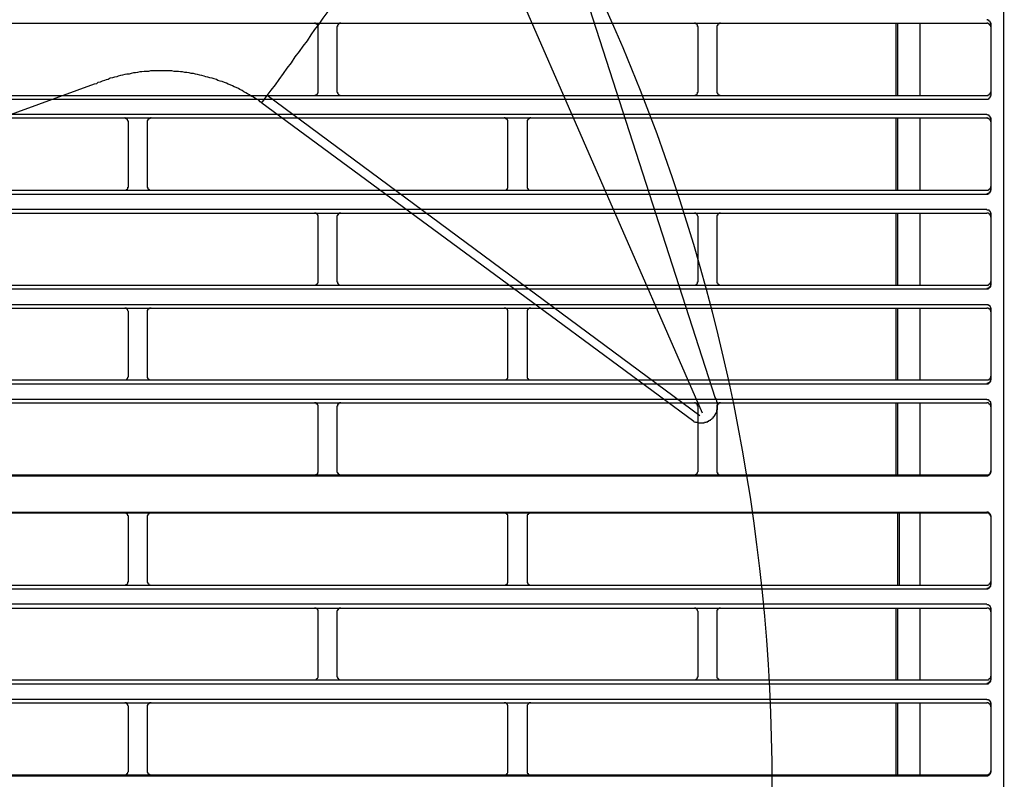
# Model space of a CAD drawing. Header units: millimetres. Extents: x 39871 to 53385, y 51832 to 57813.
# Tile 36 of 88: x 48617 to 48669, y 52505 to 52544. Entities that reach past the tile are written whole.
import ezdxf
from ezdxf import colors
from ezdxf.entities.mleader import LeaderData, LeaderLine
from ezdxf.math import Vec2, Vec3

# ---------------------------------------------------------------- set-up
doc = ezdxf.new("R2010")
doc.units = ezdxf.units.MM
doc.layers.add('AQUAREA', color=7, linetype='Continuous')
doc.layers.add('IS_KAN_OPIS', color=7, linetype='Continuous', lineweight=30)
doc.styles.add('ARIAL', font='ARIALN.TTF')

# ---------------------------------------------------------------- blocks, each defined once
blk = doc.blocks.new('SPLIT')
at = {"layer": 'AQUAREA'}
for points in [[(24879.86, -989.12), (24879.86, -1542.75)], [(24821.9, -1152.22), (24842.2, -1215.22)], [(24840.52, -1217.18), (24813.99, -1156.35)], [(24783.68, -1175.67), (24784.17, -1174.97), (24784.73, -1174.27), (24785.22, -1173.57), (24785.78, -1172.8), (24786.27, -1172.1), (24786.83, -1171.4), (24787.32, -1170.63), (24787.88, -1169.93), (24788.37, -1169.23), (24788.93, -1168.53), (24789.42, -1167.76), (24789.91, -1167.06), (24790.47, -1166.36), (24790.96, -1165.59), (24791.52, -1164.89), (24792.01, -1164.19), (24792.57, -1163.49), (24793.06, -1162.72), (24793.62, -1162.02), (24794.11, -1161.32)], [(24308.59, -1166.22), (24877.69, -1166.22)], [(24790.33, -1166.71), (24790.33, -1166.71), (24790.33, -1166.64), (24790.33, -1166.57), (24790.26, -1166.57), (24790.26, -1166.5), (24790.26, -1166.43), (24790.19, -1166.43), (24790.19, -1166.36), (24790.12, -1166.36), (24790.12, -1166.29), (24790.05, -1166.29), (24789.98, -1166.29), (24789.98, -1166.22), (24789.91, -1166.22), (24789.84, -1166.22)], [(24793.27, -1166.22), (24793.27, -1166.22), (24793.2, -1166.22), (24793.13, -1166.22), (24793.13, -1166.29), (24793.06, -1166.29), (24792.99, -1166.29), (24792.99, -1166.36), (24792.92, -1166.36), (24792.92, -1166.43), (24792.85, -1166.5), (24792.85, -1166.57), (24792.85, -1166.64), (24792.78, -1166.64), (24792.78, -1166.71)], [(24839.96, -1166.71), (24839.96, -1166.71), (24839.96, -1166.64), (24839.89, -1166.64), (24839.89, -1166.57), (24839.89, -1166.5), (24839.82, -1166.43), (24839.82, -1166.36), (24839.75, -1166.36), (24839.75, -1166.29), (24839.68, -1166.29), (24839.61, -1166.29), (24839.61, -1166.22), (24839.54, -1166.22), (24839.47, -1166.22)], [(24842.9, -1166.22), (24842.9, -1166.22), (24842.83, -1166.22), (24842.76, -1166.22), (24842.76, -1166.29), (24842.69, -1166.29), (24842.62, -1166.29), (24842.62, -1166.36), (24842.55, -1166.36), (24842.55, -1166.43), (24842.48, -1166.43), (24842.48, -1166.5), (24842.48, -1166.57), (24842.41, -1166.57), (24842.41, -1166.64), (24842.41, -1166.71)], [(24865.79, -1166.22), (24865.79, -1175.67)], [(24866, -1166.22), (24866, -1175.67)], [(24868.94, -1166.22), (24868.94, -1175.67)], [(24878.18, -1166.29), (24878.18, -1166.29), (24878.18, -1166.22), (24878.18, -1166.15), (24878.11, -1166.15), (24878.11, -1166.08), (24878.11, -1166.01), (24878.04, -1166.01), (24878.04, -1165.94), (24877.97, -1165.94), (24877.97, -1165.87), (24877.9, -1165.87), (24877.83, -1165.87), (24877.83, -1165.8), (24877.76, -1165.8), (24877.69, -1165.8)], [(24878.18, -1166.71), (24878.18, -1166.71), (24878.18, -1166.64), (24878.18, -1166.57), (24878.11, -1166.57), (24878.11, -1166.5), (24878.11, -1166.43), (24878.04, -1166.43), (24878.04, -1166.36), (24877.97, -1166.36), (24877.97, -1166.29), (24877.9, -1166.29), (24877.83, -1166.29), (24877.83, -1166.22), (24877.76, -1166.22), (24877.69, -1166.22)], [(24878.18, -1166.22), (24878.18, -1175.67)], [(24878.18, -1166.29), (24878.18, -1175.67)], [(24790.33, -1175.18), (24790.33, -1166.71)], [(24792.78, -1166.71), (24792.78, -1175.18)], [(24839.96, -1175.18), (24839.96, -1166.71)], [(24842.41, -1166.71), (24842.41, -1175.18)], [(24782.98, -1176.65), (24782.77, -1176.51), (24782.56, -1176.3), (24782.28, -1176.16), (24782.07, -1176.02), (24781.86, -1175.88), (24781.58, -1175.74), (24781.37, -1175.6), (24781.09, -1175.46), (24780.88, -1175.32), (24780.6, -1175.18), (24780.39, -1175.04), (24780.11, -1174.9), (24779.9, -1174.76), (24779.62, -1174.62), (24779.34, -1174.55), (24779.13, -1174.41), (24778.85, -1174.27), (24778.57, -1174.2), (24778.36, -1174.06), (24778.08, -1173.99), (24777.8, -1173.85), (24777.52, -1173.78), (24777.24, -1173.71), (24777.03, -1173.57), (24776.75, -1173.5), (24776.47, -1173.43), (24776.19, -1173.36), (24775.91, -1173.29), (24775.63, -1173.22), (24775.42, -1173.15), (24775.14, -1173.08), (24774.86, -1173.01), (24774.58, -1172.94), (24774.3, -1172.87), (24774.02, -1172.8), (24773.74, -1172.8), (24773.46, -1172.73), (24773.18, -1172.66), (24772.9, -1172.66), (24772.62, -1172.59), (24772.34, -1172.59), (24772.06, -1172.52), (24771.78, -1172.52), (24771.5, -1172.52), (24771.22, -1172.45), (24770.94, -1172.45), (24770.66, -1172.45), (24770.38, -1172.45), (24770.1, -1172.45), (24769.82, -1172.45), (24769.54, -1172.45), (24769.26, -1172.45), (24768.98, -1172.45), (24768.7, -1172.45), (24768.42, -1172.45), (24768.14, -1172.52), (24767.86, -1172.52), (24767.58, -1172.52), (24767.3, -1172.59), (24767.02, -1172.59), (24766.74, -1172.66), (24766.46, -1172.73), (24766.18, -1172.73), (24765.9, -1172.8), (24765.62, -1172.87), (24765.34, -1172.87), (24765.06, -1172.94), (24764.78, -1173.01), (24764.5, -1173.08), (24764.22, -1173.15), (24764.01, -1173.22), (24763.73, -1173.29), (24763.45, -1173.36), (24763.17, -1173.43), (24762.89, -1173.57), (24762.61, -1173.64), (24762.4, -1173.71), (24762.12, -1173.78), (24761.84, -1173.92), (24761.56, -1173.99), (24761.35, -1174.13), (24761.07, -1174.2)], [(24761.07, -1174.2), (24748.75, -1178.68)], [(24789.84, -1175.67), (24789.84, -1175.67), (24789.91, -1175.67), (24789.98, -1175.67), (24789.98, -1175.6), (24790.05, -1175.6), (24790.12, -1175.6), (24790.12, -1175.53), (24790.19, -1175.53), (24790.19, -1175.46), (24790.26, -1175.46), (24790.26, -1175.39), (24790.26, -1175.32), (24790.33, -1175.32), (24790.33, -1175.25), (24790.33, -1175.18)], [(24792.78, -1175.18), (24792.78, -1175.18), (24792.78, -1175.25), (24792.85, -1175.25), (24792.85, -1175.32), (24792.85, -1175.39), (24792.92, -1175.46), (24792.92, -1175.53), (24792.99, -1175.53), (24792.99, -1175.6), (24793.06, -1175.6), (24793.13, -1175.6), (24793.13, -1175.67), (24793.2, -1175.67), (24793.27, -1175.67)], [(24839.47, -1175.67), (24839.47, -1175.67), (24839.54, -1175.67), (24839.61, -1175.67), (24839.61, -1175.6), (24839.68, -1175.6), (24839.75, -1175.6), (24839.75, -1175.53), (24839.82, -1175.53), (24839.82, -1175.46), (24839.89, -1175.39), (24839.89, -1175.32), (24839.89, -1175.25), (24839.96, -1175.25), (24839.96, -1175.18)], [(24842.41, -1175.18), (24842.41, -1175.18), (24842.41, -1175.25), (24842.41, -1175.32), (24842.48, -1175.32), (24842.48, -1175.39), (24842.48, -1175.46), (24842.55, -1175.46), (24842.55, -1175.53), (24842.62, -1175.53), (24842.62, -1175.6), (24842.69, -1175.6), (24842.76, -1175.6), (24842.76, -1175.67), (24842.83, -1175.67), (24842.9, -1175.67)], [(24877.69, -1175.67), (24877.69, -1175.67), (24877.76, -1175.67), (24877.83, -1175.67), (24877.83, -1175.6), (24877.9, -1175.6), (24877.97, -1175.6), (24877.97, -1175.53), (24878.04, -1175.53), (24878.04, -1175.46), (24878.11, -1175.46), (24878.11, -1175.39), (24878.11, -1175.32), (24878.18, -1175.32), (24878.18, -1175.25), (24878.18, -1175.18)], [(24308.59, -1175.67), (24877.69, -1175.67)], [(24308.59, -1176.16), (24877.69, -1176.16)], [(24782.98, -1176.65), (24783.68, -1175.67)], [(24782.98, -1176.65), (24821.48, -1205)], [(24840.17, -1217.53), (24783.68, -1175.67)], [(24877.69, -1176.16), (24877.69, -1176.16), (24877.76, -1176.16), (24877.83, -1176.16), (24877.83, -1176.09), (24877.9, -1176.09), (24877.97, -1176.09), (24877.97, -1176.02), (24878.04, -1176.02), (24878.04, -1175.95), (24878.11, -1175.95), (24878.11, -1175.88), (24878.11, -1175.81), (24878.18, -1175.81), (24878.18, -1175.74), (24878.18, -1175.67)], [(24308.59, -1178.12), (24877.69, -1178.12)], [(24878.18, -1178.68), (24878.18, -1178.68), (24878.18, -1178.61), (24878.18, -1178.54), (24878.11, -1178.54), (24878.11, -1178.47), (24878.11, -1178.4), (24878.04, -1178.4), (24878.04, -1178.33), (24877.97, -1178.33), (24877.97, -1178.26), (24877.9, -1178.26), (24877.83, -1178.26), (24877.76, -1178.19), (24877.69, -1178.19)], [(24878.18, -1178.68), (24878.18, -1178.68), (24878.18, -1178.61), (24878.18, -1178.54), (24878.11, -1178.54), (24878.11, -1178.47), (24878.11, -1178.4), (24878.04, -1178.4), (24878.04, -1178.33), (24877.97, -1178.33), (24877.97, -1178.26), (24877.9, -1178.26), (24877.83, -1178.26), (24877.76, -1178.19), (24877.69, -1178.19)], [(24308.59, -1178.61), (24877.69, -1178.61)], [(24765.55, -1179.1), (24765.55, -1179.1), (24765.55, -1179.03), (24765.48, -1179.03), (24765.48, -1178.96), (24765.48, -1178.89), (24765.41, -1178.89), (24765.41, -1178.82), (24765.41, -1178.75), (24765.34, -1178.75), (24765.27, -1178.75), (24765.27, -1178.68), (24765.2, -1178.68), (24765.13, -1178.68), (24765.13, -1178.61), (24765.06, -1178.61)], [(24765.55, -1187.57), (24765.55, -1179.1)], [(24768.49, -1178.61), (24768.49, -1178.61), (24768.42, -1178.61), (24768.42, -1178.68), (24768.35, -1178.68), (24768.28, -1178.68), (24768.21, -1178.68), (24768.21, -1178.75), (24768.14, -1178.75), (24768.14, -1178.82), (24768.07, -1178.82), (24768.07, -1178.89), (24768.07, -1178.96), (24768, -1178.96), (24768, -1179.03), (24768, -1179.1)], [(24768, -1179.1), (24768, -1187.57)], [(24815.11, -1179.1), (24815.11, -1179.1), (24815.11, -1179.03), (24815.11, -1178.96), (24815.11, -1178.89), (24815.04, -1178.89), (24815.04, -1178.82), (24814.97, -1178.82), (24814.97, -1178.75), (24814.9, -1178.75), (24814.9, -1178.68), (24814.83, -1178.68), (24814.76, -1178.68), (24814.76, -1178.61), (24814.69, -1178.61), (24814.62, -1178.61)], [(24815.11, -1187.57), (24815.11, -1179.1)], [(24818.12, -1178.61), (24818.12, -1178.61), (24818.05, -1178.61), (24817.98, -1178.61), (24817.98, -1178.68), (24817.91, -1178.68), (24817.84, -1178.68), (24817.84, -1178.75), (24817.77, -1178.75), (24817.77, -1178.82), (24817.7, -1178.82), (24817.7, -1178.89), (24817.63, -1178.89), (24817.63, -1178.96), (24817.63, -1179.03), (24817.63, -1179.1)], [(24817.63, -1179.1), (24817.63, -1187.57)], [(24865.79, -1178.61), (24865.79, -1188.06)], [(24866, -1178.61), (24866, -1188.06)], [(24868.94, -1178.61), (24868.94, -1188.06)], [(24878.18, -1179.1), (24878.18, -1179.1), (24878.18, -1179.03), (24878.18, -1178.96), (24878.11, -1178.96), (24878.11, -1178.89), (24878.11, -1178.82), (24878.04, -1178.82), (24878.04, -1178.75), (24877.97, -1178.75), (24877.97, -1178.68), (24877.9, -1178.68), (24877.83, -1178.68), (24877.76, -1178.68), (24877.76, -1178.61), (24877.69, -1178.61)], [(24878.18, -1178.61), (24878.18, -1188.06)], [(24878.18, -1178.68), (24878.18, -1187.99)], [(24308.59, -1188.06), (24877.69, -1188.06)], [(24765.06, -1188.06), (24765.06, -1188.06), (24765.13, -1188.06), (24765.2, -1188.06), (24765.2, -1187.99), (24765.27, -1187.99), (24765.34, -1187.99), (24765.34, -1187.92), (24765.41, -1187.92), (24765.41, -1187.85), (24765.48, -1187.85), (24765.48, -1187.78), (24765.48, -1187.71), (24765.48, -1187.64), (24765.55, -1187.64), (24765.55, -1187.57)], [(24768, -1187.57), (24768, -1187.57), (24768, -1187.64), (24768, -1187.71), (24768.07, -1187.71), (24768.07, -1187.78), (24768.07, -1187.85), (24768.14, -1187.85), (24768.14, -1187.92), (24768.21, -1187.92), (24768.21, -1187.99), (24768.28, -1187.99), (24768.35, -1188.06), (24768.42, -1188.06), (24768.49, -1188.06)], [(24814.62, -1188.06), (24814.62, -1188.06), (24814.69, -1188.06), (24814.76, -1188.06), (24814.83, -1188.06), (24814.83, -1187.99), (24814.9, -1187.99), (24814.97, -1187.92), (24815.04, -1187.92), (24815.04, -1187.85), (24815.04, -1187.78), (24815.11, -1187.78), (24815.11, -1187.71), (24815.11, -1187.64), (24815.11, -1187.57)], [(24817.63, -1187.57), (24817.63, -1187.57), (24817.63, -1187.64), (24817.63, -1187.71), (24817.63, -1187.78), (24817.7, -1187.78), (24817.7, -1187.85), (24817.7, -1187.92), (24817.77, -1187.92), (24817.77, -1187.99), (24817.84, -1187.99), (24817.91, -1187.99), (24817.91, -1188.06), (24817.98, -1188.06), (24818.05, -1188.06), (24818.12, -1188.06)], [(24877.69, -1188.06), (24877.69, -1188.06), (24877.76, -1188.06), (24877.83, -1188.06), (24877.9, -1187.99), (24877.97, -1187.99), (24877.97, -1187.92), (24878.04, -1187.92), (24878.04, -1187.85), (24878.11, -1187.85), (24878.11, -1187.78), (24878.18, -1187.71), (24878.18, -1187.64), (24878.18, -1187.57)], [(24877.69, -1188.48), (24877.69, -1188.48), (24877.76, -1188.48), (24877.83, -1188.48), (24877.9, -1188.41), (24877.97, -1188.41), (24877.97, -1188.34), (24878.04, -1188.34), (24878.04, -1188.27), (24878.11, -1188.27), (24878.11, -1188.2), (24878.18, -1188.13), (24878.18, -1188.06), (24878.18, -1187.99)], [(24877.69, -1188.55), (24877.69, -1188.55), (24877.76, -1188.55), (24877.83, -1188.55), (24877.83, -1188.48), (24877.9, -1188.48), (24877.97, -1188.48), (24877.97, -1188.41), (24878.04, -1188.41), (24878.04, -1188.34), (24878.11, -1188.34), (24878.11, -1188.27), (24878.18, -1188.2), (24878.18, -1188.13), (24878.18, -1188.06)], [(24308.59, -1188.55), (24877.69, -1188.55)], [(24308.59, -1190.51), (24877.69, -1190.51)], [(24878.18, -1191.14), (24878.18, -1191.07), (24878.18, -1191), (24878.18, -1190.93), (24878.11, -1190.93), (24878.11, -1190.86), (24878.11, -1190.79), (24878.04, -1190.79), (24878.04, -1190.72), (24877.97, -1190.72), (24877.97, -1190.65), (24877.9, -1190.65), (24877.83, -1190.65), (24877.76, -1190.65), (24877.69, -1190.65)], [(24878.18, -1191.14), (24878.18, -1191.07), (24878.18, -1191), (24878.18, -1190.93), (24878.11, -1190.93), (24878.11, -1190.86), (24878.11, -1190.79), (24878.04, -1190.79), (24878.04, -1190.72), (24877.97, -1190.72), (24877.97, -1190.65), (24877.9, -1190.65), (24877.83, -1190.65), (24877.76, -1190.65), (24877.69, -1190.65)], [(24308.59, -1191.07), (24877.69, -1191.07)], [(24790.33, -1191.56), (24790.33, -1191.49), (24790.33, -1191.42), (24790.33, -1191.35), (24790.26, -1191.35), (24790.26, -1191.28), (24790.26, -1191.21), (24790.19, -1191.21), (24790.19, -1191.14), (24790.12, -1191.14), (24790.05, -1191.14), (24790.05, -1191.07), (24789.98, -1191.07), (24789.91, -1191.07), (24789.84, -1191.07)], [(24790.33, -1199.96), (24790.33, -1191.56)], [(24793.27, -1191.07), (24793.27, -1191.07), (24793.2, -1191.07), (24793.13, -1191.07), (24793.06, -1191.07), (24793.06, -1191.14), (24792.99, -1191.14), (24792.92, -1191.21), (24792.92, -1191.28), (24792.85, -1191.28), (24792.85, -1191.35), (24792.85, -1191.42), (24792.78, -1191.42), (24792.78, -1191.49), (24792.78, -1191.56)], [(24792.78, -1191.56), (24792.78, -1199.96)], [(24839.96, -1191.56), (24839.96, -1191.49), (24839.89, -1191.42), (24839.89, -1191.35), (24839.89, -1191.28), (24839.82, -1191.28), (24839.82, -1191.21), (24839.75, -1191.14), (24839.68, -1191.14), (24839.68, -1191.07), (24839.61, -1191.07), (24839.54, -1191.07), (24839.47, -1191.07)], [(24839.96, -1199.96), (24839.96, -1191.56)], [(24842.9, -1191.07), (24842.9, -1191.07), (24842.83, -1191.07), (24842.76, -1191.07), (24842.69, -1191.07), (24842.62, -1191.14), (24842.55, -1191.14), (24842.55, -1191.21), (24842.48, -1191.21), (24842.48, -1191.28), (24842.48, -1191.35), (24842.41, -1191.35), (24842.41, -1191.42), (24842.41, -1191.49), (24842.41, -1191.56)], [(24842.41, -1191.56), (24842.41, -1199.96)], [(24865.79, -1191.07), (24865.79, -1200.45)], [(24866, -1191.07), (24866, -1200.45)], [(24868.94, -1191.07), (24868.94, -1200.45)], [(24878.18, -1191.56), (24878.18, -1191.49), (24878.18, -1191.42), (24878.18, -1191.35), (24878.11, -1191.35), (24878.11, -1191.28), (24878.11, -1191.21), (24878.04, -1191.21), (24878.04, -1191.14), (24877.97, -1191.14), (24877.9, -1191.07), (24877.83, -1191.07), (24877.76, -1191.07), (24877.69, -1191.07)], [(24878.18, -1191.07), (24878.18, -1200.45)], [(24878.18, -1191.14), (24878.18, -1200.38)], [(24789.84, -1200.45), (24789.84, -1200.45), (24789.91, -1200.45), (24789.98, -1200.45), (24790.05, -1200.45), (24790.05, -1200.38), (24790.12, -1200.38), (24790.12, -1200.31), (24790.19, -1200.31), (24790.19, -1200.24), (24790.26, -1200.24), (24790.26, -1200.17), (24790.33, -1200.1), (24790.33, -1200.03), (24790.33, -1199.96)], [(24792.78, -1199.96), (24792.78, -1199.96), (24792.78, -1200.03), (24792.85, -1200.03), (24792.85, -1200.1), (24792.85, -1200.17), (24792.85, -1200.24), (24792.92, -1200.24), (24792.92, -1200.31), (24792.99, -1200.31), (24792.99, -1200.38), (24793.06, -1200.38), (24793.13, -1200.45), (24793.2, -1200.45), (24793.27, -1200.45)], [(24839.47, -1200.45), (24839.47, -1200.45), (24839.54, -1200.45), (24839.61, -1200.45), (24839.68, -1200.38), (24839.75, -1200.38), (24839.75, -1200.31), (24839.82, -1200.31), (24839.82, -1200.24), (24839.89, -1200.24), (24839.89, -1200.17), (24839.89, -1200.1), (24839.89, -1200.03), (24839.96, -1200.03), (24839.96, -1199.96)], [(24842.41, -1199.96), (24842.41, -1199.96), (24842.41, -1200.03), (24842.41, -1200.1), (24842.41, -1200.17), (24842.48, -1200.17), (24842.48, -1200.24), (24842.55, -1200.24), (24842.55, -1200.31), (24842.62, -1200.31), (24842.62, -1200.38), (24842.69, -1200.38), (24842.69, -1200.45), (24842.76, -1200.45), (24842.83, -1200.45), (24842.9, -1200.45)], [(24877.69, -1200.45), (24877.69, -1200.45), (24877.76, -1200.45), (24877.83, -1200.45), (24877.9, -1200.45), (24877.9, -1200.38), (24877.97, -1200.38), (24877.97, -1200.31), (24878.04, -1200.31), (24878.04, -1200.24), (24878.11, -1200.24), (24878.11, -1200.17), (24878.18, -1200.17), (24878.18, -1200.1), (24878.18, -1200.03), (24878.18, -1199.96)], [(24308.59, -1200.45), (24877.69, -1200.45)], [(24308.59, -1200.94), (24877.69, -1200.94)], [(24877.69, -1200.87), (24877.69, -1200.87), (24877.76, -1200.87), (24877.83, -1200.87), (24877.9, -1200.87), (24877.9, -1200.8), (24877.97, -1200.8), (24877.97, -1200.73), (24878.04, -1200.73), (24878.04, -1200.66), (24878.11, -1200.66), (24878.11, -1200.59), (24878.18, -1200.59), (24878.18, -1200.52), (24878.18, -1200.45), (24878.18, -1200.38)], [(24877.69, -1200.94), (24877.69, -1200.94), (24877.76, -1200.94), (24877.83, -1200.94), (24877.9, -1200.94), (24877.9, -1200.87), (24877.97, -1200.87), (24877.97, -1200.8), (24878.04, -1200.8), (24878.04, -1200.73), (24878.11, -1200.73), (24878.11, -1200.66), (24878.18, -1200.66), (24878.18, -1200.59), (24878.18, -1200.52), (24878.18, -1200.45)], [(24308.59, -1202.97), (24877.69, -1202.97)], [(24308.59, -1203.46), (24877.69, -1203.46)], [(24765.55, -1203.95), (24765.55, -1203.95), (24765.55, -1203.88), (24765.48, -1203.81), (24765.48, -1203.74), (24765.48, -1203.67), (24765.41, -1203.67), (24765.41, -1203.6), (24765.34, -1203.6), (24765.34, -1203.53), (24765.27, -1203.53), (24765.27, -1203.46), (24765.2, -1203.46), (24765.13, -1203.46), (24765.06, -1203.46)], [(24768.49, -1203.46), (24768.49, -1203.46), (24768.42, -1203.46), (24768.35, -1203.46), (24768.28, -1203.46), (24768.28, -1203.53), (24768.21, -1203.53), (24768.14, -1203.53), (24768.14, -1203.6), (24768.07, -1203.6), (24768.07, -1203.67), (24768.07, -1203.74), (24768, -1203.74), (24768, -1203.81), (24768, -1203.88), (24768, -1203.95)], [(24815.11, -1203.95), (24815.11, -1203.95), (24815.11, -1203.88), (24815.11, -1203.81), (24815.11, -1203.74), (24815.04, -1203.74), (24815.04, -1203.67), (24815.04, -1203.6), (24814.97, -1203.6), (24814.97, -1203.53), (24814.9, -1203.53), (24814.83, -1203.46), (24814.76, -1203.46), (24814.69, -1203.46), (24814.62, -1203.46)], [(24818.12, -1203.46), (24818.12, -1203.46), (24818.05, -1203.46), (24817.98, -1203.46), (24817.91, -1203.46), (24817.84, -1203.53), (24817.77, -1203.53), (24817.77, -1203.6), (24817.7, -1203.6), (24817.7, -1203.67), (24817.63, -1203.74), (24817.63, -1203.81), (24817.63, -1203.88), (24817.63, -1203.95)], [(24865.79, -1203.46), (24865.79, -1212.84)], [(24866, -1203.46), (24866, -1212.84)], [(24868.94, -1203.46), (24868.94, -1212.84)], [(24878.18, -1203.53), (24878.18, -1203.53), (24878.18, -1203.46), (24878.18, -1203.39), (24878.18, -1203.32), (24878.11, -1203.32), (24878.11, -1203.25), (24878.11, -1203.18), (24878.04, -1203.18), (24878.04, -1203.11), (24877.97, -1203.11), (24877.9, -1203.11), (24877.9, -1203.04), (24877.83, -1203.04), (24877.76, -1203.04), (24877.69, -1203.04)], [(24878.18, -1203.53), (24878.18, -1203.53), (24878.18, -1203.46), (24878.18, -1203.39), (24878.18, -1203.32), (24878.11, -1203.32), (24878.11, -1203.25), (24878.11, -1203.18), (24878.04, -1203.18), (24878.04, -1203.11), (24877.97, -1203.11), (24877.9, -1203.11), (24877.9, -1203.04), (24877.83, -1203.04), (24877.76, -1203.04), (24877.69, -1203.04)], [(24878.18, -1203.95), (24878.18, -1203.95), (24878.18, -1203.88), (24878.18, -1203.81), (24878.18, -1203.74), (24878.11, -1203.74), (24878.11, -1203.67), (24878.11, -1203.6), (24878.04, -1203.6), (24878.04, -1203.53), (24877.97, -1203.53), (24877.9, -1203.53), (24877.9, -1203.46), (24877.83, -1203.46), (24877.76, -1203.46), (24877.69, -1203.46)], [(24878.18, -1203.46), (24878.18, -1212.84)], [(24878.18, -1203.53), (24878.18, -1212.77)], [(24765.55, -1212.35), (24765.55, -1203.95)], [(24768, -1203.95), (24768, -1212.35)], [(24815.11, -1212.35), (24815.11, -1203.95)], [(24817.63, -1203.95), (24817.63, -1212.35)], [(24821.48, -1205), (24839.4, -1218.23)], [(24308.59, -1212.84), (24877.69, -1212.84)], [(24765.06, -1212.84), (24765.06, -1212.84), (24765.13, -1212.84), (24765.2, -1212.84), (24765.27, -1212.84), (24765.27, -1212.77), (24765.34, -1212.77), (24765.34, -1212.7), (24765.41, -1212.7), (24765.41, -1212.63), (24765.48, -1212.63), (24765.48, -1212.56), (24765.48, -1212.49), (24765.55, -1212.42), (24765.55, -1212.35)], [(24768, -1212.35), (24768, -1212.35), (24768, -1212.42), (24768, -1212.49), (24768, -1212.56), (24768.07, -1212.56), (24768.07, -1212.63), (24768.07, -1212.7), (24768.14, -1212.7), (24768.14, -1212.77), (24768.21, -1212.77), (24768.28, -1212.77), (24768.28, -1212.84), (24768.35, -1212.84), (24768.42, -1212.84), (24768.49, -1212.84)], [(24814.62, -1212.84), (24814.62, -1212.84), (24814.69, -1212.84), (24814.76, -1212.84), (24814.83, -1212.84), (24814.9, -1212.77), (24814.97, -1212.77), (24814.97, -1212.7), (24815.04, -1212.7), (24815.04, -1212.63), (24815.11, -1212.56), (24815.11, -1212.49), (24815.11, -1212.42), (24815.11, -1212.35)], [(24817.63, -1212.35), (24817.63, -1212.35), (24817.63, -1212.42), (24817.63, -1212.49), (24817.63, -1212.56), (24817.63, -1212.63), (24817.7, -1212.63), (24817.7, -1212.7), (24817.77, -1212.7), (24817.77, -1212.77), (24817.84, -1212.77), (24817.91, -1212.84), (24817.98, -1212.84), (24818.05, -1212.84), (24818.12, -1212.84)], [(24877.69, -1212.84), (24877.69, -1212.84), (24877.76, -1212.84), (24877.83, -1212.84), (24877.9, -1212.84), (24877.9, -1212.77), (24877.97, -1212.77), (24878.04, -1212.77), (24878.04, -1212.7), (24878.11, -1212.7), (24878.11, -1212.63), (24878.11, -1212.56), (24878.18, -1212.56), (24878.18, -1212.49), (24878.18, -1212.42), (24878.18, -1212.35)], [(24877.69, -1213.26), (24877.69, -1213.26), (24877.76, -1213.26), (24877.83, -1213.26), (24877.9, -1213.26), (24877.9, -1213.19), (24877.97, -1213.19), (24878.04, -1213.19), (24878.04, -1213.12), (24878.11, -1213.12), (24878.11, -1213.05), (24878.11, -1212.98), (24878.18, -1212.98), (24878.18, -1212.91), (24878.18, -1212.84), (24878.18, -1212.77)], [(24877.69, -1213.33), (24877.69, -1213.33), (24877.76, -1213.33), (24877.83, -1213.33), (24877.9, -1213.33), (24877.9, -1213.26), (24877.97, -1213.26), (24878.04, -1213.19), (24878.11, -1213.12), (24878.11, -1213.05), (24878.18, -1213.05), (24878.18, -1212.98), (24878.18, -1212.91), (24878.18, -1212.84)], [(24308.59, -1213.33), (24877.69, -1213.33)], [(24308.59, -1215.36), (24877.69, -1215.36)], [(24840.94, -1218.37), (24840.94, -1218.37), (24841.01, -1218.37), (24841.08, -1218.3), (24841.15, -1218.3), (24841.22, -1218.3), (24841.22, -1218.23), (24841.29, -1218.23), (24841.36, -1218.23), (24841.36, -1218.16), (24841.43, -1218.16), (24841.5, -1218.09), (24841.57, -1218.09), (24841.64, -1218.02), (24841.71, -1217.95), (24841.78, -1217.88), (24841.85, -1217.88), (24841.85, -1217.81), (24841.92, -1217.81), (24841.92, -1217.74), (24841.99, -1217.74), (24841.99, -1217.67), (24841.99, -1217.6), (24842.06, -1217.6), (24842.06, -1217.53), (24842.13, -1217.53), (24842.13, -1217.46), (24842.2, -1217.39), (24842.2, -1217.32), (24842.27, -1217.25), (24842.27, -1217.18), (24842.34, -1217.11), (24842.34, -1217.04), (24842.41, -1216.97), (24842.41, -1216.9), (24842.41, -1216.83), (24842.41, -1216.76), (24842.48, -1216.76), (24842.48, -1216.69), (24842.48, -1216.62), (24842.48, -1216.55), (24842.48, -1216.48), (24842.48, -1216.41), (24842.48, -1216.34), (24842.48, -1216.27), (24842.48, -1216.2), (24842.48, -1216.13), (24842.48, -1216.06), (24842.48, -1215.99), (24842.48, -1215.92), (24842.48, -1215.85), (24842.48, -1215.78), (24842.41, -1215.71), (24842.41, -1215.64), (24842.41, -1215.57), (24842.34, -1215.5), (24842.34, -1215.43), (24842.34, -1215.36), (24842.27, -1215.29), (24842.27, -1215.22), (24842.2, -1215.22)], [(24878.18, -1215.92), (24878.18, -1215.92), (24878.18, -1215.85), (24878.18, -1215.78), (24878.18, -1215.71), (24878.11, -1215.71), (24878.11, -1215.64), (24878.04, -1215.64), (24878.04, -1215.57), (24877.97, -1215.57), (24877.97, -1215.5), (24877.9, -1215.5), (24877.9, -1215.43), (24877.83, -1215.43), (24877.76, -1215.43), (24877.69, -1215.43)], [(24878.18, -1215.92), (24878.18, -1215.92), (24878.18, -1215.85), (24878.18, -1215.78), (24878.18, -1215.71), (24878.11, -1215.71), (24878.11, -1215.64), (24878.04, -1215.64), (24878.04, -1215.57), (24877.97, -1215.57), (24877.97, -1215.5), (24877.9, -1215.5), (24877.9, -1215.43), (24877.83, -1215.43), (24877.76, -1215.43), (24877.69, -1215.43)], [(24308.59, -1215.85), (24877.69, -1215.85)], [(24790.33, -1216.34), (24790.33, -1216.34), (24790.33, -1216.27), (24790.33, -1216.2), (24790.26, -1216.13), (24790.26, -1216.06), (24790.19, -1216.06), (24790.19, -1215.99), (24790.12, -1215.99), (24790.12, -1215.92), (24790.05, -1215.92), (24790.05, -1215.85), (24789.98, -1215.85), (24789.91, -1215.85), (24789.84, -1215.85)], [(24790.33, -1224.74), (24790.33, -1216.34)], [(24793.27, -1215.85), (24793.27, -1215.85), (24793.2, -1215.85), (24793.13, -1215.85), (24793.06, -1215.92), (24792.99, -1215.92), (24792.99, -1215.99), (24792.92, -1215.99), (24792.92, -1216.06), (24792.85, -1216.06), (24792.85, -1216.13), (24792.85, -1216.2), (24792.85, -1216.27), (24792.78, -1216.27), (24792.78, -1216.34)], [(24792.78, -1216.34), (24792.78, -1224.74)], [(24839.96, -1216.34), (24839.96, -1216.34), (24839.96, -1216.27), (24839.89, -1216.27), (24839.89, -1216.2), (24839.89, -1216.13), (24839.89, -1216.06), (24839.82, -1216.06), (24839.82, -1215.99), (24839.75, -1215.99), (24839.75, -1215.92), (24839.68, -1215.92), (24839.61, -1215.85), (24839.54, -1215.85), (24839.47, -1215.85)], [(24839.96, -1224.74), (24839.96, -1216.34)], [(24842.9, -1215.85), (24842.9, -1215.85), (24842.83, -1215.85), (24842.76, -1215.85), (24842.69, -1215.85), (24842.69, -1215.92), (24842.62, -1215.92), (24842.62, -1215.99), (24842.55, -1215.99), (24842.55, -1216.06), (24842.48, -1216.06), (24842.48, -1216.13), (24842.41, -1216.13), (24842.41, -1216.2), (24842.41, -1216.27), (24842.41, -1216.34)], [(24842.41, -1216.34), (24842.41, -1224.74)], [(24865.79, -1215.85), (24865.79, -1225.23)], [(24866, -1215.85), (24866, -1225.23)], [(24868.94, -1215.85), (24868.94, -1225.23)], [(24878.18, -1216.34), (24878.18, -1216.34), (24878.18, -1216.27), (24878.18, -1216.2), (24878.18, -1216.13), (24878.11, -1216.13), (24878.11, -1216.06), (24878.04, -1216.06), (24878.04, -1215.99), (24877.97, -1215.99), (24877.97, -1215.92), (24877.9, -1215.92), (24877.9, -1215.85), (24877.83, -1215.85), (24877.76, -1215.85), (24877.69, -1215.85)], [(24878.18, -1215.92), (24878.18, -1224.88)], [(24839.4, -1218.3), (24839.4, -1218.3)], [(24839.4, -1218.3), (24839.4, -1218.3), (24839.47, -1218.3), (24839.54, -1218.3), (24839.61, -1218.37), (24839.68, -1218.37), (24839.75, -1218.37), (24839.82, -1218.37), (24839.89, -1218.37), (24839.96, -1218.44), (24840.03, -1218.44), (24840.1, -1218.44), (24840.17, -1218.44), (24840.24, -1218.44), (24840.31, -1218.44), (24840.38, -1218.44), (24840.45, -1218.44), (24840.52, -1218.44), (24840.59, -1218.44), (24840.66, -1218.44), (24840.73, -1218.44), (24840.8, -1218.37), (24840.87, -1218.37), (24840.94, -1218.37)], [(24308.59, -1225.23), (24877.69, -1225.23)], [(24308.59, -1225.37), (24877.69, -1225.37)], [(24789.84, -1225.23), (24789.84, -1225.23), (24789.91, -1225.23), (24789.98, -1225.23), (24790.05, -1225.23), (24790.05, -1225.16), (24790.12, -1225.16), (24790.19, -1225.16), (24790.19, -1225.09), (24790.26, -1225.09), (24790.26, -1225.02), (24790.26, -1224.95), (24790.33, -1224.95), (24790.33, -1224.88), (24790.33, -1224.81), (24790.33, -1224.74)], [(24792.78, -1224.74), (24792.78, -1224.81), (24792.78, -1224.88), (24792.85, -1224.88), (24792.85, -1224.95), (24792.85, -1225.02), (24792.92, -1225.02), (24792.92, -1225.09), (24792.99, -1225.16), (24793.06, -1225.16), (24793.06, -1225.23), (24793.13, -1225.23), (24793.2, -1225.23), (24793.27, -1225.23)], [(24839.47, -1225.23), (24839.47, -1225.23), (24839.54, -1225.23), (24839.61, -1225.23), (24839.68, -1225.23), (24839.68, -1225.16), (24839.75, -1225.16), (24839.82, -1225.09), (24839.82, -1225.02), (24839.89, -1225.02), (24839.89, -1224.95), (24839.89, -1224.88), (24839.96, -1224.81), (24839.96, -1224.74)], [(24842.41, -1224.74), (24842.41, -1224.81), (24842.41, -1224.88), (24842.41, -1224.95), (24842.48, -1224.95), (24842.48, -1225.02), (24842.48, -1225.09), (24842.55, -1225.09), (24842.55, -1225.16), (24842.62, -1225.16), (24842.69, -1225.23), (24842.76, -1225.23), (24842.83, -1225.23), (24842.9, -1225.23)], [(24877.69, -1225.23), (24877.69, -1225.23), (24877.76, -1225.23), (24877.83, -1225.23), (24877.9, -1225.23), (24877.97, -1225.16), (24878.04, -1225.16), (24878.04, -1225.09), (24878.11, -1225.09), (24878.11, -1225.02), (24878.11, -1224.95), (24878.18, -1224.95), (24878.18, -1224.88), (24878.18, -1224.81), (24878.18, -1224.74)], [(24877.69, -1225.37), (24877.69, -1225.37), (24877.76, -1225.37), (24877.83, -1225.37), (24877.83, -1225.3), (24877.9, -1225.3), (24877.97, -1225.3), (24877.97, -1225.23), (24878.04, -1225.23), (24878.04, -1225.16), (24878.11, -1225.16), (24878.11, -1225.09), (24878.11, -1225.02), (24878.18, -1225.02), (24878.18, -1224.95), (24878.18, -1224.88)], [(24308.59, -1230.13), (24877.69, -1230.13)], [(24308.59, -1230.2), (24877.69, -1230.2)], [(24765.55, -1230.69), (24765.55, -1230.69), (24765.55, -1230.62), (24765.48, -1230.62), (24765.48, -1230.55), (24765.48, -1230.48), (24765.41, -1230.48), (24765.41, -1230.41), (24765.41, -1230.34), (24765.34, -1230.34), (24765.27, -1230.34), (24765.27, -1230.27), (24765.2, -1230.27), (24765.13, -1230.27), (24765.13, -1230.2), (24765.06, -1230.2)], [(24765.55, -1239.16), (24765.55, -1230.69)], [(24768.49, -1230.2), (24768.49, -1230.2), (24768.42, -1230.2), (24768.42, -1230.27), (24768.35, -1230.27), (24768.28, -1230.27), (24768.21, -1230.27), (24768.21, -1230.34), (24768.14, -1230.34), (24768.14, -1230.41), (24768.07, -1230.41), (24768.07, -1230.48), (24768.07, -1230.55), (24768, -1230.55), (24768, -1230.62), (24768, -1230.69)], [(24768, -1230.69), (24768, -1239.16)], [(24815.11, -1230.69), (24815.11, -1230.69), (24815.11, -1230.62), (24815.11, -1230.55), (24815.11, -1230.48), (24815.04, -1230.48), (24815.04, -1230.41), (24814.97, -1230.41), (24814.97, -1230.34), (24814.9, -1230.34), (24814.9, -1230.27), (24814.83, -1230.27), (24814.76, -1230.27), (24814.76, -1230.2), (24814.69, -1230.2), (24814.62, -1230.2)], [(24815.11, -1239.16), (24815.11, -1230.69)], [(24818.12, -1230.2), (24818.12, -1230.2), (24818.05, -1230.2), (24817.98, -1230.2), (24817.98, -1230.27), (24817.91, -1230.27), (24817.84, -1230.27), (24817.84, -1230.34), (24817.77, -1230.34), (24817.77, -1230.41), (24817.7, -1230.41), (24817.7, -1230.48), (24817.63, -1230.48), (24817.63, -1230.55), (24817.63, -1230.62), (24817.63, -1230.69)], [(24817.63, -1230.69), (24817.63, -1239.16)], [(24866, -1230.2), (24866, -1239.65)], [(24866.21, -1230.2), (24866.21, -1239.65)], [(24868.94, -1230.2), (24868.94, -1239.65)], [(24878.18, -1230.62), (24878.18, -1230.62), (24878.18, -1230.55), (24878.18, -1230.48), (24878.11, -1230.41), (24878.11, -1230.34), (24878.04, -1230.34), (24878.04, -1230.27), (24877.97, -1230.27), (24877.97, -1230.2), (24877.9, -1230.2), (24877.9, -1230.13), (24877.83, -1230.13), (24877.76, -1230.13), (24877.69, -1230.13)], [(24878.18, -1230.69), (24878.18, -1230.69), (24878.18, -1230.62), (24878.18, -1230.55), (24878.11, -1230.55), (24878.11, -1230.48), (24878.11, -1230.41), (24878.04, -1230.41), (24878.04, -1230.34), (24877.97, -1230.34), (24877.97, -1230.27), (24877.9, -1230.27), (24877.83, -1230.27), (24877.76, -1230.27), (24877.76, -1230.2), (24877.69, -1230.2)], [(24878.18, -1230.62), (24878.18, -1239.58)], [(24308.59, -1239.65), (24877.69, -1239.65)], [(24765.06, -1239.65), (24765.06, -1239.65), (24765.13, -1239.65), (24765.2, -1239.65), (24765.2, -1239.58), (24765.27, -1239.58), (24765.34, -1239.58), (24765.34, -1239.51), (24765.41, -1239.51), (24765.41, -1239.44), (24765.48, -1239.44), (24765.48, -1239.37), (24765.48, -1239.3), (24765.48, -1239.23), (24765.55, -1239.23), (24765.55, -1239.16)], [(24768, -1239.16), (24768, -1239.16), (24768, -1239.23), (24768, -1239.3), (24768.07, -1239.3), (24768.07, -1239.37), (24768.07, -1239.44), (24768.14, -1239.44), (24768.14, -1239.51), (24768.21, -1239.51), (24768.21, -1239.58), (24768.28, -1239.58), (24768.35, -1239.65), (24768.42, -1239.65), (24768.49, -1239.65)], [(24814.62, -1239.65), (24814.62, -1239.65), (24814.69, -1239.65), (24814.76, -1239.65), (24814.83, -1239.65), (24814.83, -1239.58), (24814.9, -1239.58), (24814.97, -1239.51), (24815.04, -1239.51), (24815.04, -1239.44), (24815.04, -1239.37), (24815.11, -1239.37), (24815.11, -1239.3), (24815.11, -1239.23), (24815.11, -1239.16)], [(24817.63, -1239.16), (24817.63, -1239.16), (24817.63, -1239.23), (24817.63, -1239.3), (24817.63, -1239.37), (24817.7, -1239.37), (24817.7, -1239.44), (24817.7, -1239.51), (24817.77, -1239.51), (24817.77, -1239.58), (24817.84, -1239.58), (24817.91, -1239.58), (24817.91, -1239.65), (24817.98, -1239.65), (24818.05, -1239.65), (24818.12, -1239.65)], [(24877.69, -1239.65), (24877.69, -1239.65), (24877.76, -1239.65), (24877.83, -1239.65), (24877.9, -1239.58), (24877.97, -1239.58), (24877.97, -1239.51), (24878.04, -1239.51), (24878.04, -1239.44), (24878.11, -1239.44), (24878.11, -1239.37), (24878.18, -1239.3), (24878.18, -1239.23), (24878.18, -1239.16)], [(24877.69, -1240.07), (24877.69, -1240.07), (24877.76, -1240.07), (24877.83, -1240.07), (24877.9, -1240.07), (24877.9, -1240), (24877.97, -1240), (24877.97, -1239.93), (24878.04, -1239.93), (24878.04, -1239.86), (24878.11, -1239.86), (24878.11, -1239.79), (24878.18, -1239.72), (24878.18, -1239.65), (24878.18, -1239.58)], [(24877.69, -1240.14), (24877.69, -1240.14), (24877.76, -1240.14), (24877.83, -1240.14), (24877.83, -1240.07), (24877.9, -1240.07), (24877.97, -1240.07), (24877.97, -1240), (24878.04, -1240), (24878.04, -1239.93), (24878.11, -1239.93), (24878.11, -1239.86), (24878.18, -1239.79), (24878.18, -1239.72), (24878.18, -1239.65)], [(24308.59, -1240.14), (24877.69, -1240.14)], [(24308.59, -1242.1), (24877.69, -1242.1)], [(24878.18, -1242.73), (24878.18, -1242.66), (24878.18, -1242.59), (24878.18, -1242.52), (24878.11, -1242.52), (24878.11, -1242.45), (24878.11, -1242.38), (24878.04, -1242.38), (24878.04, -1242.31), (24877.97, -1242.31), (24877.9, -1242.24), (24877.83, -1242.24), (24877.76, -1242.24), (24877.69, -1242.24)], [(24878.18, -1242.73), (24878.18, -1242.66), (24878.18, -1242.59), (24878.18, -1242.52), (24878.11, -1242.52), (24878.11, -1242.45), (24878.11, -1242.38), (24878.04, -1242.38), (24878.04, -1242.31), (24877.97, -1242.31), (24877.9, -1242.24), (24877.83, -1242.24), (24877.76, -1242.24), (24877.69, -1242.24)], [(24308.59, -1242.66), (24877.69, -1242.66)], [(24790.33, -1243.15), (24790.33, -1243.08), (24790.33, -1243.01), (24790.33, -1242.94), (24790.26, -1242.94), (24790.26, -1242.87), (24790.26, -1242.8), (24790.19, -1242.8), (24790.19, -1242.73), (24790.12, -1242.73), (24790.05, -1242.73), (24790.05, -1242.66), (24789.98, -1242.66), (24789.91, -1242.66), (24789.84, -1242.66)], [(24790.33, -1251.55), (24790.33, -1243.15)], [(24793.27, -1242.66), (24793.27, -1242.66), (24793.2, -1242.66), (24793.13, -1242.66), (24793.06, -1242.66), (24793.06, -1242.73), (24792.99, -1242.73), (24792.99, -1242.8), (24792.92, -1242.8), (24792.92, -1242.87), (24792.85, -1242.87), (24792.85, -1242.94), (24792.85, -1243.01), (24792.78, -1243.01), (24792.78, -1243.08), (24792.78, -1243.15)], [(24792.78, -1243.15), (24792.78, -1251.55)], [(24839.96, -1243.15), (24839.96, -1243.08), (24839.89, -1243.01), (24839.89, -1242.94), (24839.89, -1242.87), (24839.82, -1242.87), (24839.82, -1242.8), (24839.75, -1242.8), (24839.75, -1242.73), (24839.68, -1242.73), (24839.68, -1242.66), (24839.61, -1242.66), (24839.54, -1242.66), (24839.47, -1242.66)], [(24839.96, -1251.55), (24839.96, -1243.15)], [(24842.9, -1242.66), (24842.9, -1242.66), (24842.83, -1242.66), (24842.76, -1242.66), (24842.69, -1242.66), (24842.62, -1242.73), (24842.55, -1242.73), (24842.55, -1242.8), (24842.48, -1242.8), (24842.48, -1242.87), (24842.48, -1242.94), (24842.41, -1242.94), (24842.41, -1243.01), (24842.41, -1243.08), (24842.41, -1243.15)], [(24842.41, -1243.15), (24842.41, -1251.55)], [(24865.79, -1242.66), (24865.79, -1252.04)], [(24866, -1242.66), (24866, -1252.04)], [(24868.94, -1242.66), (24868.94, -1252.04)], [(24878.18, -1243.15), (24878.18, -1243.08), (24878.18, -1243.01), (24878.18, -1242.94), (24878.11, -1242.94), (24878.11, -1242.87), (24878.11, -1242.8), (24878.04, -1242.8), (24878.04, -1242.73), (24877.97, -1242.73), (24877.9, -1242.66), (24877.83, -1242.66), (24877.76, -1242.66), (24877.69, -1242.66)], [(24878.18, -1242.66), (24878.18, -1252.04)], [(24878.18, -1242.73), (24878.18, -1251.97)], [(24308.59, -1252.04), (24877.69, -1252.04)], [(24308.59, -1252.53), (24877.69, -1252.53)], [(24789.84, -1252.04), (24789.84, -1252.04), (24789.91, -1252.04), (24789.98, -1252.04), (24790.05, -1252.04), (24790.05, -1251.97), (24790.12, -1251.97), (24790.12, -1251.9), (24790.19, -1251.9), (24790.19, -1251.83), (24790.26, -1251.83), (24790.26, -1251.76), (24790.33, -1251.69), (24790.33, -1251.62), (24790.33, -1251.55)], [(24792.78, -1251.55), (24792.78, -1251.55), (24792.78, -1251.62), (24792.85, -1251.62), (24792.85, -1251.69), (24792.85, -1251.76), (24792.85, -1251.83), (24792.92, -1251.83), (24792.92, -1251.9), (24792.99, -1251.9), (24792.99, -1251.97), (24793.06, -1251.97), (24793.13, -1252.04), (24793.2, -1252.04), (24793.27, -1252.04)], [(24839.47, -1252.04), (24839.47, -1252.04), (24839.54, -1252.04), (24839.61, -1252.04), (24839.68, -1251.97), (24839.75, -1251.97), (24839.75, -1251.9), (24839.82, -1251.9), (24839.82, -1251.83), (24839.89, -1251.83), (24839.89, -1251.76), (24839.89, -1251.69), (24839.89, -1251.62), (24839.96, -1251.62), (24839.96, -1251.55)], [(24842.41, -1251.55), (24842.41, -1251.55), (24842.41, -1251.62), (24842.41, -1251.69), (24842.41, -1251.76), (24842.48, -1251.76), (24842.48, -1251.83), (24842.55, -1251.83), (24842.55, -1251.9), (24842.62, -1251.9), (24842.62, -1251.97), (24842.69, -1251.97), (24842.69, -1252.04), (24842.76, -1252.04), (24842.83, -1252.04), (24842.9, -1252.04)], [(24877.69, -1252.04), (24877.69, -1252.04), (24877.76, -1252.04), (24877.83, -1252.04), (24877.9, -1252.04), (24877.9, -1251.97), (24877.97, -1251.97), (24877.97, -1251.9), (24878.04, -1251.9), (24878.04, -1251.83), (24878.11, -1251.83), (24878.11, -1251.76), (24878.18, -1251.76), (24878.18, -1251.69), (24878.18, -1251.62), (24878.18, -1251.55)], [(24877.69, -1252.46), (24877.69, -1252.46), (24877.76, -1252.46), (24877.83, -1252.46), (24877.9, -1252.46), (24877.9, -1252.39), (24877.97, -1252.39), (24877.97, -1252.32), (24878.04, -1252.32), (24878.04, -1252.25), (24878.11, -1252.25), (24878.11, -1252.18), (24878.18, -1252.18), (24878.18, -1252.11), (24878.18, -1252.04), (24878.18, -1251.97)], [(24877.69, -1252.53), (24877.69, -1252.53), (24877.76, -1252.53), (24877.83, -1252.53), (24877.9, -1252.53), (24877.9, -1252.46), (24877.97, -1252.46), (24877.97, -1252.39), (24878.04, -1252.39), (24878.04, -1252.32), (24878.11, -1252.32), (24878.11, -1252.25), (24878.18, -1252.25), (24878.18, -1252.18), (24878.18, -1252.11), (24878.18, -1252.04)], [(24308.59, -1254.56), (24877.69, -1254.56)], [(24308.59, -1255.05), (24877.69, -1255.05)], [(24765.55, -1255.54), (24765.55, -1255.54), (24765.55, -1255.47), (24765.48, -1255.4), (24765.48, -1255.33), (24765.48, -1255.26), (24765.41, -1255.26), (24765.41, -1255.19), (24765.34, -1255.19), (24765.34, -1255.12), (24765.27, -1255.12), (24765.27, -1255.05), (24765.2, -1255.05), (24765.13, -1255.05), (24765.06, -1255.05)], [(24768.49, -1255.05), (24768.49, -1255.05), (24768.42, -1255.05), (24768.35, -1255.05), (24768.28, -1255.05), (24768.28, -1255.12), (24768.21, -1255.12), (24768.14, -1255.12), (24768.14, -1255.19), (24768.07, -1255.19), (24768.07, -1255.26), (24768.07, -1255.33), (24768, -1255.33), (24768, -1255.4), (24768, -1255.47), (24768, -1255.54)], [(24815.11, -1255.54), (24815.11, -1255.54), (24815.11, -1255.47), (24815.11, -1255.4), (24815.11, -1255.33), (24815.04, -1255.33), (24815.04, -1255.26), (24815.04, -1255.19), (24814.97, -1255.19), (24814.97, -1255.12), (24814.9, -1255.12), (24814.83, -1255.05), (24814.76, -1255.05), (24814.69, -1255.05), (24814.62, -1255.05)], [(24818.12, -1255.05), (24818.12, -1255.05), (24818.05, -1255.05), (24817.98, -1255.05), (24817.91, -1255.05), (24817.84, -1255.12), (24817.77, -1255.12), (24817.77, -1255.19), (24817.7, -1255.19), (24817.7, -1255.26), (24817.63, -1255.33), (24817.63, -1255.4), (24817.63, -1255.47), (24817.63, -1255.54)], [(24865.79, -1255.05), (24865.79, -1264.43)], [(24866, -1255.05), (24866, -1264.43)], [(24868.94, -1255.05), (24868.94, -1264.43)], [(24878.18, -1255.12), (24878.18, -1255.12), (24878.18, -1255.05), (24878.18, -1254.98), (24878.18, -1254.91), (24878.11, -1254.91), (24878.11, -1254.84), (24878.11, -1254.77), (24878.04, -1254.77), (24878.04, -1254.7), (24877.97, -1254.7), (24877.9, -1254.7), (24877.9, -1254.63), (24877.83, -1254.63), (24877.76, -1254.63), (24877.69, -1254.63)], [(24878.18, -1255.12), (24878.18, -1255.12), (24878.18, -1255.05), (24878.18, -1254.98), (24878.18, -1254.91), (24878.11, -1254.91), (24878.11, -1254.84), (24878.11, -1254.77), (24878.04, -1254.77), (24878.04, -1254.7), (24877.97, -1254.7), (24877.9, -1254.7), (24877.9, -1254.63), (24877.83, -1254.63), (24877.76, -1254.63), (24877.69, -1254.63)], [(24878.18, -1255.54), (24878.18, -1255.54), (24878.18, -1255.47), (24878.18, -1255.4), (24878.18, -1255.33), (24878.11, -1255.33), (24878.11, -1255.26), (24878.11, -1255.19), (24878.04, -1255.19), (24878.04, -1255.12), (24877.97, -1255.12), (24877.9, -1255.12), (24877.9, -1255.05), (24877.83, -1255.05), (24877.76, -1255.05), (24877.69, -1255.05)], [(24878.18, -1255.05), (24878.18, -1264.08)], [(24765.55, -1263.94), (24765.55, -1255.54)], [(24768, -1255.54), (24768, -1263.94)], [(24815.11, -1263.94), (24815.11, -1255.54)], [(24817.63, -1255.54), (24817.63, -1263.94)], [(24765.06, -1264.43), (24765.06, -1264.43), (24765.13, -1264.43), (24765.2, -1264.43), (24765.27, -1264.43), (24765.27, -1264.36), (24765.34, -1264.36), (24765.34, -1264.29), (24765.41, -1264.29), (24765.41, -1264.22), (24765.48, -1264.22), (24765.48, -1264.15), (24765.48, -1264.08), (24765.55, -1264.01), (24765.55, -1263.94)], [(24768, -1263.94), (24768, -1263.94), (24768, -1264.01), (24768, -1264.08), (24768, -1264.15), (24768.07, -1264.15), (24768.07, -1264.22), (24768.07, -1264.29), (24768.14, -1264.29), (24768.14, -1264.36), (24768.21, -1264.36), (24768.28, -1264.36), (24768.28, -1264.43), (24768.35, -1264.43), (24768.42, -1264.43), (24768.49, -1264.43)], [(24814.62, -1264.43), (24814.62, -1264.43), (24814.69, -1264.43), (24814.76, -1264.43), (24814.83, -1264.43), (24814.9, -1264.36), (24814.97, -1264.36), (24814.97, -1264.29), (24815.04, -1264.29), (24815.04, -1264.22), (24815.11, -1264.15), (24815.11, -1264.08), (24815.11, -1264.01), (24815.11, -1263.94)], [(24817.63, -1263.94), (24817.63, -1263.94), (24817.63, -1264.01), (24817.63, -1264.08), (24817.63, -1264.15), (24817.63, -1264.22), (24817.7, -1264.22), (24817.7, -1264.29), (24817.77, -1264.29), (24817.77, -1264.36), (24817.84, -1264.36), (24817.91, -1264.43), (24817.98, -1264.43), (24818.05, -1264.43), (24818.12, -1264.43)], [(24877.69, -1264.43), (24877.69, -1264.43), (24877.76, -1264.43), (24877.83, -1264.43), (24877.9, -1264.43), (24877.9, -1264.36), (24877.97, -1264.36), (24878.04, -1264.36), (24878.04, -1264.29), (24878.11, -1264.29), (24878.11, -1264.22), (24878.11, -1264.15), (24878.18, -1264.15), (24878.18, -1264.08), (24878.18, -1264.01), (24878.18, -1263.94)], [(24877.69, -1264.57), (24877.69, -1264.57), (24877.76, -1264.57), (24877.83, -1264.57), (24877.83, -1264.5), (24877.9, -1264.5), (24877.97, -1264.5), (24877.97, -1264.43), (24878.04, -1264.43), (24878.04, -1264.36), (24878.11, -1264.36), (24878.11, -1264.29), (24878.11, -1264.22), (24878.18, -1264.22), (24878.18, -1264.15), (24878.18, -1264.08)], [(24308.59, -1264.43), (24877.69, -1264.43)], [(24308.59, -1264.57), (24877.69, -1264.57)]]:
    blk.add_lwpolyline(points, dxfattribs=at)
blk.add_open_spline([(24849.6, -1265.94), (24849.6, -1128.96), (24738.55, -1017.91), (24601.57, -1017.91), (24464.58, -1017.91), (24353.54, -1128.96), (24353.54, -1265.94), (24353.54, -1402.93), (24464.58, -1513.97), (24601.57, -1513.97), (24738.55, -1513.97), (24849.6, -1402.93), (24849.6, -1265.94)], degree=3, knots=[0, 0, 0, 0, 1, 1, 1, 2, 2, 2, 3, 3, 3, 4, 4, 4, 4], dxfattribs=at)
blk = doc.blocks.new('_None')

msp = doc.modelspace()

# ---------------------------------------------------------------- block references
at = {"lineweight": 13, "xscale": 0.4, "yscale": 0.4, "zscale": 0.4}
msp.add_blockref('SPLIT', (38716.626, 53010.774), dxfattribs=at)

# ---------------------------------------------------------------- leaders
at = {"layer": 'IS_KAN_OPIS', "color": 212}
ml = msp.add_multileader_mtext('Standard', dxfattribs=at)
ml.set_content('\\pxql;{\\C256;Układ pompowy - \\A1;obieg ogrzewania\\Pgrzejnikowego 55/45%%DC; 35kPa; 11,3kW; 917,53kg/h\\P\\C1;Pompa  1~230V; 0,2kW}', color=212, style='ARIAL')
ml.set_leader_properties(color=212)
ml.set_arrow_properties(name='NONE')
ml.build(insert=Vec2(0, 0))
ml.multileader.update_dxf_attribs({"text_left_attachment_type": 6, "text_right_attachment_type": 6, "dogleg_length": 5, "arrow_head_size": 3})
ctx = ml.context
ctx.base_point, ctx.char_height, ctx.arrow_head_size, ctx.landing_gap_size, ctx.plane_origin = Vec3(45306.642, 52379.527), 30, 3, 1, Vec3(43632.71, 52295.388)
ctx.left_attachment, ctx.right_attachment = 6, 6
notes = []
notes.append((ctx, [(0, (1, 1, 0), (45301.642, 52379.527), (1, 0), 5, [(0, [(45125.376, 52771.048)], 0, [])])]))
ctx.mtext.insert, ctx.mtext.width, ctx.mtext.flow_direction = Vec3(45307.642, 52417.856), 8077.03979, 5
for ctx, leaders in notes:
    for number, flags, end, landing, length, lines in leaders:
        leader = LeaderData()
        leader.index, (leader.has_last_leader_line, leader.has_dogleg_vector, leader.attachment_direction) = number, flags
        leader.last_leader_point, leader.dogleg_vector, leader.dogleg_length = Vec3(end), Vec3(landing), length
        for number, points, colour, breaks in lines:
            line = LeaderLine()
            line.index, line.vertices, line.color, line.breaks = number, Vec3.list(points), colors.encode_raw_color(colour), breaks
            leader.lines.append(line)
        ctx.leaders.append(leader)

doc.saveas('drawing.dxf')
